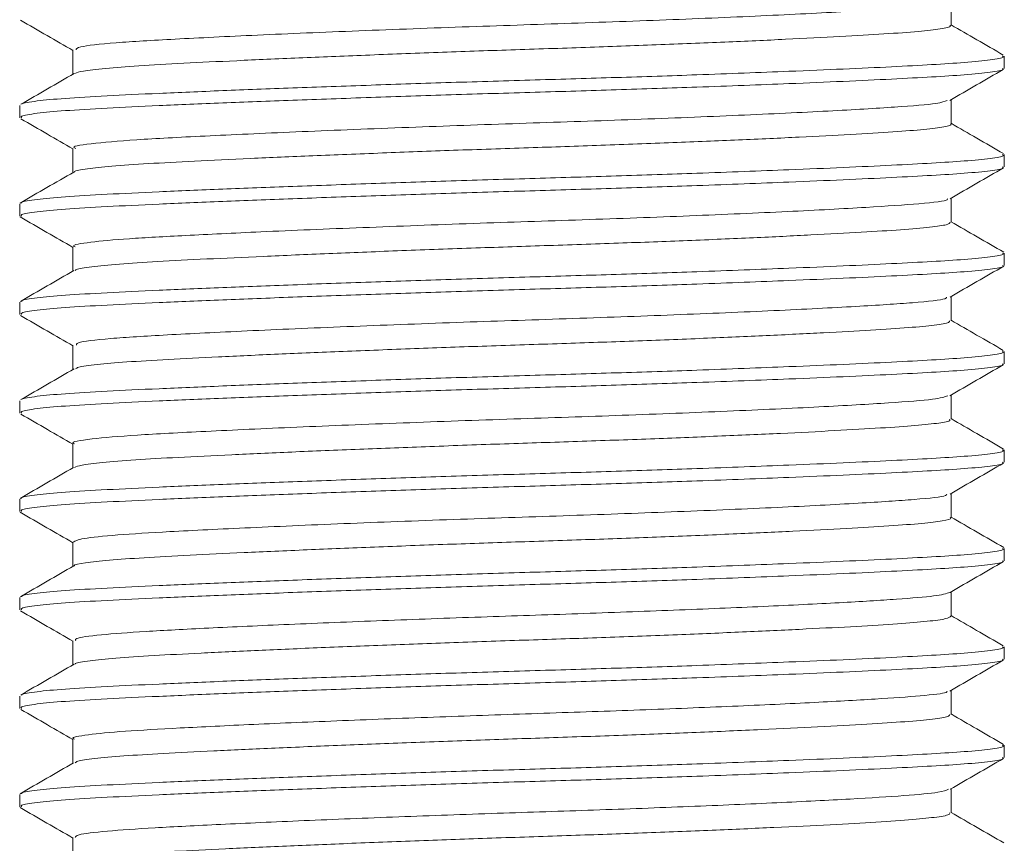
# Model space of a CAD drawing. Header units: millimetres. Extents: x 0 to 210, y 0 to 297.
# Tile 36 of 38: x 135.49 to 145.49, y 260.1 to 268.47. Entities that reach past the tile are written whole.
import ezdxf

# ---------------------------------------------------------------- set-up
doc = ezdxf.new("R2010")
doc.units = ezdxf.units.MM
doc.linetypes.add('HIDDEN', pattern=[1.905, 1.27, -0.635])
doc.layers.add('FORMAT', color=7, linetype='HIDDEN')

msp = doc.modelspace()

# ---------------------------------------------------------------- linework, layer by layer
at = {"layer": 'FORMAT', "linetype": 'Continuous', "lineweight": 15}
for p, q in [((144.953, 268.407), (144.953, 268.652)), ((136.035, 268.158), (136.035, 267.913)), ((145.494, 267.97), (145.494, 268.095)), ((144.953, 267.407), (144.953, 267.652)), ((135.494, 267.595), (135.494, 267.47)), ((136.035, 267.157), (136.035, 266.913)), ((145.494, 266.97), (145.494, 267.095)), ((144.953, 266.408), (144.953, 266.652)), ((135.494, 266.595), (135.494, 266.47)), ((136.035, 266.157), (136.035, 265.913)), ((145.494, 265.97), (145.494, 266.095)), ((144.953, 265.407), (144.953, 265.652)), ((135.494, 265.595), (135.494, 265.47)), ((136.035, 265.158), (136.035, 264.913)), ((145.494, 264.97), (145.494, 265.095)), ((144.953, 264.407), (144.953, 264.652)), ((135.494, 264.595), (135.494, 264.47)), ((136.035, 264.157), (136.035, 263.913)), ((145.494, 263.97), (145.494, 264.095)), ((144.953, 263.407), (144.953, 263.652)), ((135.494, 263.595), (135.494, 263.47)), ((136.035, 263.157), (136.035, 262.913)), ((145.494, 262.97), (145.494, 263.095)), ((144.953, 262.407), (144.953, 262.652)), ((135.494, 262.595), (135.494, 262.47)), ((136.035, 262.157), (136.035, 261.913)), ((145.494, 261.97), (145.494, 262.095)), ((144.953, 261.407), (144.953, 261.652)), ((135.494, 261.595), (135.494, 261.47)), ((136.035, 261.157), (136.035, 260.913)), ((145.494, 260.97), (145.494, 261.095)), ((144.953, 260.407), (144.953, 260.652)), ((135.494, 260.595), (135.494, 260.47)), ((136.035, 260.157), (136.035, 259.913))]:
    msp.add_line(p, q, dxfattribs=at)
at = {"layer": 'FORMAT', "linetype": 'Continuous', "lineweight": 0}
for points, knots in [([(144.913, 268.648), (144.915, 268.644), (144.925, 268.625), (144.646, 268.594), (144.096, 268.558), (143.285, 268.515), (142.287, 268.471), (141.183, 268.431), (140.041, 268.394), (138.917, 268.352), (137.889, 268.309), (137.043, 268.267), (136.432, 268.231), (136.077, 268.193), (136.069, 268.168), (136.066, 268.158)], [0, 0, 0, 0, 0.02671, 0.10919, 0.19006, 0.27411, 0.35895, 0.44173, 0.52243, 0.60629, 0.69117, 0.77423, 0.85483, 0.93847, 1, 1, 1, 1]), ([(144.94, 268.407), (144.943, 268.405), (144.959, 268.392), (144.859, 268.371), (144.637, 268.345), (144.291, 268.321), (143.836, 268.294), (143.29, 268.266), (142.659, 268.238), (141.973, 268.21), (141.238, 268.183), (140.489, 268.159), (139.733, 268.133), (139.006, 268.105), (138.314, 268.077), (137.69, 268.049), (137.141, 268.022), (136.691, 267.997), (136.348, 267.971), (136.123, 267.945), (136.075, 267.927), (136.053, 267.919)], [0, 0, 0, 0, 0.01671, 0.07247, 0.12666, 0.18243, 0.23661, 0.29236, 0.34655, 0.40231, 0.4565, 0.51227, 0.56645, 0.62221, 0.67639, 0.73215, 0.78634, 0.84211, 0.89629, 0.95205, 1, 1, 1, 1]), ([(135.515, 267.606), (135.515, 267.607), (135.516, 267.619), (135.655, 267.639), (135.938, 267.667), (136.359, 267.691), (136.899, 267.717), (137.536, 267.744), (138.264, 267.772), (139.048, 267.8), (139.88, 267.828), (140.723, 267.853), (141.566, 267.878), (142.445, 267.907), (143.221, 267.937), (143.871, 267.964), (144.359, 267.987), (144.772, 268.009), (145.12, 268.031), (145.369, 268.056), (145.495, 268.078), (145.481, 268.091), (145.477, 268.095)], [0, 0, 0, 0, 0.010546, 0.066165, 0.120226, 0.175855, 0.229906, 0.285524, 0.339575, 0.395192, 0.449253, 0.504883, 0.558935, 0.614554, 0.68361, 0.729165, 0.775644, 0.821198, 0.867677, 0.921727, 0.977345, 1, 1, 1, 1]), ([(135.511, 267.47), (135.509, 267.475), (135.503, 267.49), (135.651, 267.514), (135.939, 267.542), (136.359, 267.566), (136.899, 267.592), (137.536, 267.619), (138.264, 267.647), (139.048, 267.675), (139.88, 267.703), (140.723, 267.728), (141.566, 267.753), (142.445, 267.782), (143.221, 267.812), (143.871, 267.839), (144.359, 267.862), (144.772, 267.884), (145.12, 267.906), (145.369, 267.931), (145.495, 267.953), (145.481, 267.966), (145.477, 267.97)], [0, 0, 0, 0, 0.03076, 0.08524, 0.1382, 0.19269, 0.24564, 0.30012, 0.35306, 0.40755, 0.4605, 0.515, 0.56794, 0.62243, 0.69007, 0.7347, 0.78023, 0.82485, 0.87038, 0.92333, 0.97781, 1, 1, 1, 1]), ([(144.913, 267.646), (144.888, 267.635), (144.831, 267.611), (144.411, 267.578), (143.734, 267.537), (142.822, 267.494), (141.764, 267.451), (140.635, 267.414), (139.494, 267.374), (138.403, 267.331), (137.457, 267.288), (136.713, 267.25), (136.232, 267.211), (136.012, 267.179), (136.055, 267.161), (136.063, 267.157)], [0, 0, 0, 0, 0.06233, 0.14352, 0.22648, 0.31166, 0.39623, 0.47763, 0.56027, 0.64537, 0.73011, 0.81178, 0.89409, 0.97908, 1, 1, 1, 1]), ([(144.947, 267.407), (144.949, 267.406), (144.97, 267.396), (144.89, 267.377), (144.701, 267.35), (144.377, 267.326), (143.95, 267.3), (143.419, 267.272), (142.81, 267.244), (142.13, 267.216), (141.409, 267.189), (140.656, 267.164), (139.905, 267.139), (139.164, 267.111), (138.468, 267.083), (137.823, 267.055), (137.259, 267.028), (136.783, 267.003), (136.413, 266.978), (136.168, 266.95), (136.049, 266.93), (136.051, 266.919), (136.052, 266.917)], [0, 0, 0, 0, 0.0051, 0.05906, 0.11459, 0.16854, 0.22406, 0.27801, 0.33352, 0.38748, 0.44301, 0.49696, 0.55249, 0.60643, 0.66195, 0.71591, 0.77143, 0.82539, 0.88091, 0.93486, 0.99037, 1, 1, 1, 1]), ([(135.514, 266.603), (135.514, 266.606), (135.513, 266.618), (135.654, 266.639), (135.938, 266.667), (136.359, 266.691), (136.899, 266.717), (137.536, 266.744), (138.264, 266.772), (139.048, 266.8), (139.88, 266.828), (140.723, 266.853), (141.566, 266.878), (142.445, 266.907), (143.221, 266.937), (143.871, 266.964), (144.359, 266.987), (144.772, 267.009), (145.12, 267.031), (145.369, 267.056), (145.495, 267.078), (145.481, 267.091), (145.477, 267.095)], [0, 0, 0, 0, 0.01499, 0.07036, 0.12418, 0.17956, 0.23337, 0.28874, 0.34254, 0.39791, 0.45173, 0.50711, 0.56092, 0.61629, 0.68503, 0.73038, 0.77665, 0.822, 0.86827, 0.92208, 0.97745, 1, 1, 1, 1]), ([(135.511, 266.47), (135.509, 266.475), (135.503, 266.49), (135.651, 266.514), (135.939, 266.542), (136.359, 266.566), (136.899, 266.592), (137.536, 266.619), (138.264, 266.647), (139.048, 266.675), (139.88, 266.703), (140.723, 266.728), (141.566, 266.753), (142.445, 266.782), (143.221, 266.812), (143.871, 266.839), (144.359, 266.862), (144.772, 266.884), (145.12, 266.906), (145.369, 266.931), (145.495, 266.953), (145.481, 266.966), (145.477, 266.97)], [0, 0, 0, 0, 0.03076, 0.08524, 0.1382, 0.19269, 0.24564, 0.30012, 0.35306, 0.40755, 0.4605, 0.515, 0.56794, 0.62243, 0.69007, 0.7347, 0.78023, 0.82485, 0.87038, 0.92333, 0.97781, 1, 1, 1, 1]), ([(144.915, 266.647), (144.917, 266.643), (144.929, 266.626), (144.66, 266.596), (144.121, 266.559), (143.318, 266.516), (142.325, 266.473), (141.224, 266.432), (140.082, 266.396), (138.957, 266.353), (137.959, 266.312), (137.163, 266.273), (136.569, 266.241), (136.189, 266.205), (136.015, 266.176), (136.05, 266.16), (136.057, 266.157)], [0, 0, 0, 0, 0.021692, 0.104428, 0.18535, 0.269458, 0.354445, 0.437475, 0.518259, 0.60216, 0.687185, 0.761444, 0.833141, 0.906812, 0.982297, 1, 1, 1, 1]), ([(144.945, 266.408), (144.939, 266.399), (144.926, 266.382), (144.751, 266.356), (144.462, 266.332), (144.053, 266.306), (143.548, 266.279), (142.951, 266.25), (142.291, 266.222), (141.572, 266.195), (140.83, 266.17), (140.071, 266.145), (139.331, 266.118), (138.618, 266.089), (137.964, 266.061), (137.376, 266.034), (136.883, 266.008), (136.485, 265.983), (136.213, 265.957), (136.068, 265.934), (136.061, 265.921), (136.059, 265.917)], [0, 0, 0, 0, 0.04789, 0.10188, 0.15744, 0.21142, 0.26697, 0.32095, 0.3765, 0.43049, 0.48605, 0.54003, 0.59558, 0.64956, 0.7051, 0.7591, 0.81466, 0.86864, 0.92419, 0.97817, 1, 1, 1, 1]), ([(135.514, 265.604), (135.514, 265.606), (135.514, 265.618), (135.654, 265.639), (135.938, 265.667), (136.359, 265.691), (136.899, 265.717), (137.536, 265.744), (138.264, 265.772), (139.048, 265.8), (139.88, 265.828), (140.723, 265.853), (141.566, 265.878), (142.445, 265.907), (143.221, 265.937), (143.871, 265.964), (144.359, 265.987), (144.772, 266.009), (145.12, 266.031), (145.369, 266.056), (145.495, 266.078), (145.481, 266.091), (145.477, 266.095)], [0, 0, 0, 0, 0.01364, 0.06908, 0.12297, 0.17843, 0.23231, 0.28776, 0.34164, 0.39708, 0.45097, 0.50643, 0.56031, 0.61576, 0.6846, 0.73001, 0.77634, 0.82176, 0.86809, 0.92197, 0.97742, 1, 1, 1, 1]), ([(135.511, 265.47), (135.509, 265.475), (135.503, 265.49), (135.651, 265.514), (135.939, 265.542), (136.359, 265.566), (136.899, 265.592), (137.536, 265.619), (138.264, 265.647), (139.048, 265.675), (139.88, 265.703), (140.723, 265.728), (141.566, 265.753), (142.445, 265.782), (143.221, 265.812), (143.871, 265.839), (144.359, 265.862), (144.772, 265.884), (145.12, 265.906), (145.369, 265.931), (145.495, 265.953), (145.481, 265.966), (145.477, 265.97)], [0, 0, 0, 0, 0.03076, 0.08524, 0.1382, 0.19269, 0.24564, 0.30012, 0.35306, 0.40755, 0.4605, 0.515, 0.56794, 0.62243, 0.69007, 0.7347, 0.78023, 0.82485, 0.87038, 0.92333, 0.97781, 1, 1, 1, 1]), ([(144.908, 265.648), (144.908, 265.642), (144.906, 265.622), (144.596, 265.59), (144.015, 265.553), (143.18, 265.51), (142.166, 265.467), (141.055, 265.427), (139.912, 265.39), (138.794, 265.347), (137.783, 265.304), (136.961, 265.263), (136.379, 265.227), (136.06, 265.19), (136.068, 265.166), (136.072, 265.158)], [0, 0, 0, 0, 0.035953, 0.118034, 0.199234, 0.283542, 0.368305, 0.450709, 0.531665, 0.615801, 0.700638, 0.783349, 0.864122, 0.948066, 1, 1, 1, 1]), ([(144.939, 265.407), (144.939, 265.402), (144.941, 265.386), (144.801, 265.362), (144.537, 265.337), (144.156, 265.312), (143.668, 265.285), (143.095, 265.257), (142.442, 265.228), (141.74, 265.201), (140.996, 265.175), (140.245, 265.151), (139.493, 265.124), (138.777, 265.096), (138.104, 265.068), (137.504, 265.04), (136.984, 265.013), (136.567, 264.989), (136.264, 264.963), (136.09, 264.939), (136.069, 264.924), (136.062, 264.919)], [0, 0, 0, 0, 0.03461, 0.09036, 0.14455, 0.2003, 0.25447, 0.31022, 0.3644, 0.42015, 0.47434, 0.53009, 0.58426, 0.64001, 0.69419, 0.74994, 0.80412, 0.85988, 0.91405, 0.9698, 1, 1, 1, 1]), ([(135.515, 264.606), (135.515, 264.607), (135.516, 264.619), (135.655, 264.639), (135.938, 264.667), (136.359, 264.691), (136.899, 264.717), (137.536, 264.744), (138.264, 264.772), (139.048, 264.8), (139.88, 264.828), (140.723, 264.853), (141.566, 264.878), (142.445, 264.907), (143.221, 264.937), (143.871, 264.964), (144.359, 264.987), (144.772, 265.009), (145.12, 265.031), (145.369, 265.056), (145.495, 265.078), (145.481, 265.091), (145.477, 265.095)], [0, 0, 0, 0, 0.0107, 0.06631, 0.12036, 0.17598, 0.23003, 0.28564, 0.33968, 0.39529, 0.44934, 0.50496, 0.559, 0.61461, 0.68366, 0.72921, 0.77568, 0.82123, 0.8677, 0.92174, 0.97735, 1, 1, 1, 1]), ([(135.511, 264.47), (135.509, 264.475), (135.503, 264.49), (135.651, 264.514), (135.939, 264.542), (136.359, 264.566), (136.899, 264.592), (137.536, 264.619), (138.264, 264.647), (139.048, 264.675), (139.88, 264.703), (140.723, 264.728), (141.566, 264.753), (142.445, 264.782), (143.221, 264.812), (143.871, 264.839), (144.359, 264.862), (144.772, 264.884), (145.12, 264.906), (145.369, 264.931), (145.495, 264.953), (145.481, 264.966), (145.477, 264.97)], [0, 0, 0, 0, 0.03076, 0.08524, 0.1382, 0.19269, 0.24564, 0.30012, 0.35306, 0.40755, 0.4605, 0.515, 0.56794, 0.62243, 0.69007, 0.7347, 0.78023, 0.82485, 0.87038, 0.92333, 0.97781, 1, 1, 1, 1]), ([(144.922, 264.646), (144.886, 264.633), (144.807, 264.608), (144.347, 264.573), (143.641, 264.532), (142.708, 264.489), (141.638, 264.446), (140.505, 264.41), (139.366, 264.369), (138.286, 264.326), (137.363, 264.283), (136.643, 264.246), (136.196, 264.207), (135.999, 264.175), (136.047, 264.159), (136.052, 264.158)], [0, 0, 0, 0, 0.07156, 0.1526, 0.23596, 0.32125, 0.4056, 0.48677, 0.56984, 0.65507, 0.73961, 0.82097, 0.90373, 0.98889, 1, 1, 1, 1]), ([(144.937, 264.407), (144.941, 264.403), (144.954, 264.39), (144.842, 264.368), (144.61, 264.342), (144.25, 264.318), (143.789, 264.291), (143.229, 264.263), (142.598, 264.235), (141.9, 264.207), (141.169, 264.181), (140.412, 264.157), (139.664, 264.13), (138.933, 264.102), (138.253, 264.074), (137.63, 264.046), (137.095, 264.019), (136.65, 263.995), (136.322, 263.969), (136.108, 263.942), (136.068, 263.925), (136.05, 263.917)], [0, 0, 0, 0, 0.02274, 0.07667, 0.13217, 0.18609, 0.24158, 0.2955, 0.35099, 0.40492, 0.46042, 0.51435, 0.56984, 0.62376, 0.67924, 0.73318, 0.78867, 0.8426, 0.89809, 0.95201, 1, 1, 1, 1]), ([(135.514, 263.603), (135.514, 263.606), (135.513, 263.618), (135.654, 263.639), (135.938, 263.667), (136.359, 263.691), (136.899, 263.717), (137.536, 263.744), (138.264, 263.772), (139.048, 263.8), (139.88, 263.828), (140.723, 263.853), (141.566, 263.878), (142.445, 263.907), (143.221, 263.937), (143.871, 263.964), (144.359, 263.987), (144.772, 264.009), (145.12, 264.031), (145.369, 264.056), (145.495, 264.078), (145.481, 264.091), (145.477, 264.095)], [0, 0, 0, 0, 0.015364, 0.070713, 0.124511, 0.179869, 0.233656, 0.289004, 0.342791, 0.398138, 0.451936, 0.507294, 0.561083, 0.616431, 0.685151, 0.730484, 0.776736, 0.822069, 0.868322, 0.922108, 0.977455, 1, 1, 1, 1]), ([(135.511, 263.47), (135.509, 263.475), (135.503, 263.49), (135.651, 263.514), (135.939, 263.542), (136.359, 263.566), (136.899, 263.592), (137.536, 263.619), (138.264, 263.647), (139.048, 263.675), (139.88, 263.703), (140.723, 263.728), (141.566, 263.753), (142.445, 263.782), (143.221, 263.812), (143.871, 263.839), (144.359, 263.862), (144.772, 263.884), (145.12, 263.906), (145.369, 263.931), (145.495, 263.953), (145.481, 263.966), (145.477, 263.97)], [0, 0, 0, 0, 0.03076, 0.08524, 0.1382, 0.19269, 0.24564, 0.30012, 0.35306, 0.40755, 0.4605, 0.515, 0.56794, 0.62243, 0.69007, 0.7347, 0.78023, 0.82485, 0.87038, 0.92333, 0.97781, 1, 1, 1, 1]), ([(144.909, 263.647), (144.909, 263.642), (144.911, 263.622), (144.612, 263.592), (144.041, 263.554), (143.213, 263.511), (142.204, 263.468), (141.095, 263.428), (139.952, 263.391), (138.833, 263.349), (137.816, 263.305), (137.018, 263.266), (136.456, 263.232), (136.101, 263.195), (136.059, 263.17), (136.037, 263.157)], [0, 0, 0, 0, 0.03186, 0.11413, 0.19528, 0.27957, 0.36443, 0.44701, 0.52794, 0.61206, 0.69697, 0.77986, 0.85153, 0.92579, 1, 1, 1, 1]), ([(144.943, 263.407), (144.946, 263.406), (144.966, 263.395), (144.878, 263.374), (144.673, 263.348), (144.341, 263.324), (143.9, 263.297), (143.365, 263.269), (142.743, 263.241), (142.064, 263.213), (141.333, 263.186), (140.585, 263.162), (139.828, 263.136), (139.097, 263.109), (138.399, 263.08), (137.766, 263.052), (137.205, 263.025), (136.744, 263), (136.381, 262.975), (136.153, 262.948), (136.043, 262.928), (136.047, 262.918), (136.048, 262.918)], [0, 0, 0, 0, 0.009992, 0.065589, 0.119625, 0.175228, 0.229253, 0.284844, 0.338873, 0.394468, 0.448504, 0.504108, 0.558133, 0.613724, 0.667751, 0.723344, 0.77738, 0.832985, 0.887009, 0.9426, 0.996624, 1, 1, 1, 1]), ([(135.515, 262.604), (135.515, 262.607), (135.514, 262.618), (135.654, 262.639), (135.938, 262.667), (136.359, 262.691), (136.899, 262.717), (137.536, 262.744), (138.264, 262.772), (139.048, 262.8), (139.88, 262.828), (140.723, 262.853), (141.566, 262.878), (142.445, 262.907), (143.221, 262.937), (143.871, 262.964), (144.359, 262.987), (144.772, 263.009), (145.12, 263.031), (145.369, 263.056), (145.495, 263.078), (145.481, 263.091), (145.477, 263.095)], [0, 0, 0, 0, 0.01298, 0.06846, 0.12239, 0.17788, 0.2318, 0.28728, 0.3412, 0.39668, 0.45061, 0.5061, 0.56002, 0.6155, 0.68439, 0.72983, 0.7762, 0.82164, 0.868, 0.92192, 0.9774, 1, 1, 1, 1]), ([(135.511, 262.47), (135.509, 262.475), (135.503, 262.49), (135.651, 262.514), (135.939, 262.542), (136.359, 262.566), (136.899, 262.592), (137.536, 262.619), (138.264, 262.647), (139.048, 262.675), (139.88, 262.703), (140.723, 262.728), (141.566, 262.753), (142.445, 262.782), (143.221, 262.812), (143.871, 262.839), (144.359, 262.862), (144.772, 262.884), (145.12, 262.906), (145.369, 262.931), (145.495, 262.953), (145.481, 262.966), (145.477, 262.97)], [0, 0, 0, 0, 0.03076, 0.08524, 0.1382, 0.19269, 0.24564, 0.30012, 0.35306, 0.40755, 0.4605, 0.515, 0.56794, 0.62243, 0.69007, 0.7347, 0.78023, 0.82485, 0.87038, 0.92333, 0.97781, 1, 1, 1, 1]), ([(144.943, 262.648), (144.903, 262.635), (144.823, 262.611), (144.424, 262.579), (143.841, 262.543), (143.067, 262.505), (142.157, 262.467), (141.176, 262.431), (140.166, 262.398), (139.162, 262.361), (138.215, 262.323), (137.396, 262.285), (136.744, 262.251), (136.291, 262.217), (136.049, 262.185), (136.061, 262.165), (136.065, 262.158)], [0, 0, 0, 0, 0.07299, 0.144725, 0.217876, 0.293091, 0.368409, 0.44185, 0.513448, 0.587653, 0.663153, 0.737943, 0.810136, 0.88268, 0.957642, 1, 1, 1, 1]), ([(144.951, 262.407), (144.94, 262.399), (144.919, 262.38), (144.73, 262.354), (144.425, 262.329), (144.01, 262.303), (143.491, 262.276), (142.892, 262.248), (142.219, 262.219), (141.504, 262.192), (140.753, 262.167), (140.001, 262.142), (139.257, 262.115), (138.554, 262.087), (137.901, 262.058), (137.326, 262.031), (136.837, 262.006), (136.454, 261.981), (136.193, 261.954), (136.062, 261.933), (136.058, 261.921), (136.057, 261.919)], [0, 0, 0, 0, 0.0525, 0.10824, 0.1624, 0.21814, 0.2723, 0.32803, 0.3822, 0.43794, 0.4921, 0.54784, 0.602, 0.65773, 0.7119, 0.76764, 0.8218, 0.87754, 0.9317, 0.98743, 1, 1, 1, 1]), ([(135.515, 261.605), (135.515, 261.607), (135.516, 261.619), (135.655, 261.639), (135.938, 261.667), (136.359, 261.691), (136.899, 261.717), (137.536, 261.744), (138.264, 261.772), (139.048, 261.8), (139.88, 261.828), (140.723, 261.853), (141.566, 261.878), (142.445, 261.907), (143.221, 261.937), (143.871, 261.964), (144.359, 261.987), (144.772, 262.009), (145.12, 262.031), (145.369, 262.056), (145.495, 262.078), (145.481, 262.091), (145.477, 262.095)], [0, 0, 0, 0, 0.01093, 0.06652, 0.12056, 0.17617, 0.2302, 0.2858, 0.33983, 0.39542, 0.44946, 0.50507, 0.5591, 0.6147, 0.68373, 0.72927, 0.77573, 0.82127, 0.86773, 0.92176, 0.97735, 1, 1, 1, 1]), ([(135.511, 261.47), (135.509, 261.475), (135.503, 261.49), (135.651, 261.514), (135.939, 261.542), (136.359, 261.566), (136.899, 261.592), (137.536, 261.619), (138.264, 261.647), (139.048, 261.675), (139.88, 261.703), (140.723, 261.728), (141.566, 261.753), (142.445, 261.782), (143.221, 261.812), (143.871, 261.839), (144.359, 261.862), (144.772, 261.884), (145.12, 261.906), (145.369, 261.931), (145.495, 261.953), (145.481, 261.966), (145.477, 261.97)], [0, 0, 0, 0, 0.03076, 0.08524, 0.1382, 0.19269, 0.24564, 0.30012, 0.35306, 0.40755, 0.4605, 0.515, 0.56794, 0.62243, 0.69007, 0.7347, 0.78023, 0.82485, 0.87038, 0.92333, 0.97781, 1, 1, 1, 1]), ([(144.914, 261.645), (144.913, 261.641), (144.909, 261.624), (144.668, 261.597), (144.208, 261.565), (143.538, 261.527), (142.7, 261.489), (141.754, 261.451), (140.756, 261.418), (139.744, 261.383), (138.756, 261.345), (137.853, 261.307), (137.104, 261.27), (136.526, 261.238), (136.166, 261.202), (136.008, 261.174), (136.045, 261.159), (136.05, 261.158)], [0, 0, 0, 0, 0.02499, 0.09876, 0.17074, 0.24535, 0.32124, 0.39638, 0.4689, 0.54186, 0.61722, 0.69305, 0.76734, 0.83923, 0.91337, 0.98917, 1, 1, 1, 1]), ([(144.94, 261.407), (144.938, 261.4), (144.934, 261.384), (144.78, 261.359), (144.506, 261.335), (144.111, 261.309), (143.618, 261.282), (143.032, 261.254), (142.379, 261.226), (141.666, 261.198), (140.926, 261.173), (140.167, 261.148), (139.425, 261.121), (138.706, 261.093), (138.044, 261.065), (137.446, 261.037), (136.941, 261.011), (136.53, 260.987), (136.241, 260.96), (136.078, 260.936), (136.063, 260.922), (136.058, 260.917)], [0, 0, 0, 0, 0.04042, 0.09434, 0.14983, 0.20374, 0.25921, 0.31312, 0.36859, 0.42252, 0.478, 0.53192, 0.58739, 0.6413, 0.69677, 0.7507, 0.80618, 0.8601, 0.91557, 0.96949, 1, 1, 1, 1]), ([(135.514, 260.603), (135.514, 260.606), (135.513, 260.618), (135.654, 260.639), (135.938, 260.667), (136.359, 260.691), (136.899, 260.717), (137.536, 260.744), (138.264, 260.772), (139.048, 260.8), (139.88, 260.828), (140.723, 260.853), (141.566, 260.878), (142.445, 260.907), (143.221, 260.937), (143.871, 260.964), (144.359, 260.987), (144.772, 261.009), (145.12, 261.031), (145.369, 261.056), (145.495, 261.078), (145.481, 261.091), (145.477, 261.095)], [0, 0, 0, 0, 0.015646, 0.070979, 0.124761, 0.180104, 0.233876, 0.289208, 0.34298, 0.39831, 0.452093, 0.507435, 0.561208, 0.616541, 0.685241, 0.730561, 0.7768, 0.82212, 0.868359, 0.922131, 0.977461, 1, 1, 1, 1]), ([(135.511, 260.47), (135.509, 260.475), (135.503, 260.49), (135.651, 260.514), (135.939, 260.542), (136.359, 260.566), (136.899, 260.592), (137.536, 260.619), (138.264, 260.647), (139.048, 260.675), (139.88, 260.703), (140.723, 260.728), (141.566, 260.753), (142.445, 260.782), (143.221, 260.812), (143.871, 260.839), (144.359, 260.862), (144.772, 260.884), (145.12, 260.906), (145.369, 260.931), (145.495, 260.953), (145.481, 260.966), (145.477, 260.97)], [0, 0, 0, 0, 0.03076, 0.08524, 0.1382, 0.19269, 0.24564, 0.30012, 0.35306, 0.40755, 0.4605, 0.515, 0.56794, 0.62243, 0.69007, 0.7347, 0.78023, 0.82485, 0.87038, 0.92333, 0.97781, 1, 1, 1, 1]), ([(144.927, 260.648), (144.903, 260.637), (144.85, 260.615), (144.501, 260.584), (143.951, 260.549), (143.206, 260.511), (142.314, 260.473), (141.341, 260.436), (140.333, 260.404), (139.326, 260.368), (138.364, 260.329), (137.52, 260.291), (136.839, 260.256), (136.351, 260.223), (136.068, 260.189), (136.062, 260.167), (136.059, 260.157)], [0, 0, 0, 0, 0.06055, 0.13265, 0.20528, 0.28028, 0.35572, 0.42959, 0.5011, 0.57491, 0.65032, 0.72536, 0.79809, 0.87011, 0.94479, 1, 1, 1, 1]), ([(144.937, 260.408), (144.94, 260.403), (144.949, 260.389), (144.826, 260.366), (144.578, 260.34), (144.211, 260.315), (143.736, 260.288), (143.173, 260.26), (142.529, 260.232), (141.833, 260.205), (141.092, 260.178), (140.341, 260.154), (139.588, 260.127), (138.867, 260.099), (138.186, 260.071), (137.576, 260.043), (137.045, 260.017), (136.614, 259.993), (136.295, 259.966), (136.101, 259.941), (136.07, 259.925), (136.057, 259.918)], [0, 0, 0, 0, 0.02768, 0.08331, 0.13738, 0.19301, 0.24706, 0.30268, 0.35674, 0.41237, 0.46644, 0.52207, 0.57612, 0.63174, 0.6858, 0.74143, 0.7955, 0.85113, 0.90518, 0.9608, 1, 1, 1, 1])]:
    msp.add_open_spline(points, degree=3, knots=knots, dxfattribs=at)
at = {"layer": 'FORMAT', "linetype": 'Continuous', "lineweight": 15}
for points, knots in [([(135.502, 268.461), (135.592, 268.408), (135.77, 268.305), (135.948, 268.203), (136.035, 268.152)], [0, 0, 0, 0, 0.50866, 1, 1, 1, 1]), ([(145.484, 268.105), (145.394, 268.158), (145.217, 268.26), (145.04, 268.363), (144.953, 268.413)], [0, 0, 0, 0, 0.50987, 1, 1, 1, 1]), ([(136.047, 267.919), (135.956, 267.867), (135.775, 267.762), (135.595, 267.658), (135.504, 267.606)], [0, 0, 0, 0, 0.49996, 1, 1, 1, 1]), ([(144.941, 267.645), (145.032, 267.698), (145.212, 267.802), (145.393, 267.907), (145.483, 267.959)], [0, 0, 0, 0, 0.49996, 1, 1, 1, 1]), ([(135.505, 267.459), (135.595, 267.407), (135.772, 267.305), (135.949, 267.202), (136.035, 267.152)], [0, 0, 0, 0, 0.51098, 1, 1, 1, 1]), ([(145.485, 267.105), (145.395, 267.157), (145.217, 267.26), (145.04, 267.362), (144.953, 267.413)], [0, 0, 0, 0, 0.50922, 1, 1, 1, 1]), ([(136.043, 266.917), (135.952, 266.865), (135.771, 266.76), (135.591, 266.656), (135.5, 266.603)], [0, 0, 0, 0, 0.49996, 1, 1, 1, 1]), ([(144.944, 266.647), (145.034, 266.699), (145.215, 266.804), (145.396, 266.908), (145.486, 266.96)], [0, 0, 0, 0, 0.49997, 1, 1, 1, 1]), ([(135.5, 266.462), (135.59, 266.41), (135.769, 266.306), (135.947, 266.203), (136.035, 266.152)], [0, 0, 0, 0, 0.50651, 1, 1, 1, 1]), ([(145.488, 266.103), (145.398, 266.155), (145.22, 266.258), (145.041, 266.362), (144.953, 266.413)], [0, 0, 0, 0, 0.50609, 1, 1, 1, 1]), ([(136.043, 265.917), (135.953, 265.865), (135.772, 265.761), (135.592, 265.656), (135.501, 265.604)], [0, 0, 0, 0, 0.49997, 1, 1, 1, 1]), ([(144.945, 265.648), (145.036, 265.7), (145.216, 265.805), (145.397, 265.909), (145.488, 265.962)], [0, 0, 0, 0, 0.49996, 1, 1, 1, 1]), ([(135.503, 265.46), (135.593, 265.408), (135.771, 265.305), (135.948, 265.203), (136.035, 265.152)], [0, 0, 0, 0, 0.50912, 1, 1, 1, 1]), ([(145.484, 265.105), (145.394, 265.158), (145.217, 265.26), (145.039, 265.363), (144.953, 265.413)], [0, 0, 0, 0, 0.51019, 1, 1, 1, 1]), ([(136.046, 264.919), (135.956, 264.867), (135.775, 264.762), (135.595, 264.658), (135.504, 264.606)], [0, 0, 0, 0, 0.49996, 1, 1, 1, 1]), ([(144.941, 264.645), (145.031, 264.698), (145.212, 264.802), (145.393, 264.907), (145.483, 264.959)], [0, 0, 0, 0, 0.49996, 1, 1, 1, 1]), ([(135.504, 264.459), (135.595, 264.407), (135.772, 264.305), (135.949, 264.202), (136.035, 264.152)], [0, 0, 0, 0, 0.51065, 1, 1, 1, 1]), ([(145.486, 264.104), (145.395, 264.157), (145.218, 264.26), (145.04, 264.362), (144.953, 264.413)], [0, 0, 0, 0, 0.50881, 1, 1, 1, 1]), ([(136.042, 263.917), (135.952, 263.865), (135.771, 263.76), (135.59, 263.655), (135.5, 263.603)], [0, 0, 0, 0, 0.49996, 1, 1, 1, 1]), ([(144.944, 263.647), (145.035, 263.7), (145.215, 263.804), (145.396, 263.909), (145.486, 263.961)], [0, 0, 0, 0, 0.49997, 1, 1, 1, 1]), ([(135.5, 263.462), (135.59, 263.41), (135.769, 263.306), (135.947, 263.203), (136.035, 263.152)], [0, 0, 0, 0, 0.50644, 1, 1, 1, 1]), ([(145.488, 263.103), (145.398, 263.155), (145.219, 263.258), (145.041, 263.362), (144.953, 263.413)], [0, 0, 0, 0, 0.50618, 1, 1, 1, 1]), ([(136.044, 262.918), (135.954, 262.866), (135.773, 262.761), (135.592, 262.657), (135.502, 262.604)], [0, 0, 0, 0, 0.49997, 1, 1, 1, 1]), ([(144.945, 262.648), (145.035, 262.7), (145.216, 262.805), (145.397, 262.909), (145.487, 262.961)], [0, 0, 0, 0, 0.499957, 1, 1, 1, 1]), ([(135.503, 262.46), (135.593, 262.408), (135.771, 262.305), (135.948, 262.202), (136.035, 262.152)], [0, 0, 0, 0, 0.50958, 1, 1, 1, 1]), ([(145.484, 262.106), (145.393, 262.158), (145.216, 262.26), (145.039, 262.363), (144.953, 262.413)], [0, 0, 0, 0, 0.51043, 1, 1, 1, 1]), ([(136.046, 261.919), (135.956, 261.867), (135.775, 261.762), (135.594, 261.658), (135.504, 261.605)], [0, 0, 0, 0, 0.49996, 1, 1, 1, 1]), ([(144.941, 261.645), (145.031, 261.698), (145.212, 261.802), (145.393, 261.907), (145.483, 261.959)], [0, 0, 0, 0, 0.49996, 1, 1, 1, 1]), ([(135.504, 261.459), (135.594, 261.407), (135.772, 261.305), (135.949, 261.202), (136.035, 261.152)], [0, 0, 0, 0, 0.51028, 1, 1, 1, 1]), ([(145.486, 261.104), (145.396, 261.156), (145.218, 261.259), (145.04, 261.362), (144.953, 261.413)], [0, 0, 0, 0, 0.50839, 1, 1, 1, 1]), ([(136.042, 260.917), (135.952, 260.864), (135.771, 260.76), (135.59, 260.655), (135.5, 260.603)], [0, 0, 0, 0, 0.49996, 1, 1, 1, 1]), ([(144.945, 260.648), (145.035, 260.7), (145.216, 260.804), (145.397, 260.909), (145.487, 260.961)], [0, 0, 0, 0, 0.49997, 1, 1, 1, 1]), ([(135.5, 260.462), (135.59, 260.41), (135.769, 260.306), (135.947, 260.203), (136.035, 260.152)], [0, 0, 0, 0, 0.50643, 1, 1, 1, 1]), ([(145.488, 260.103), (145.398, 260.155), (145.219, 260.258), (145.041, 260.362), (144.953, 260.413)], [0, 0, 0, 0, 0.50634, 1, 1, 1, 1])]:
    msp.add_open_spline(points, degree=3, knots=knots, dxfattribs=at)

doc.saveas('drawing.dxf')
